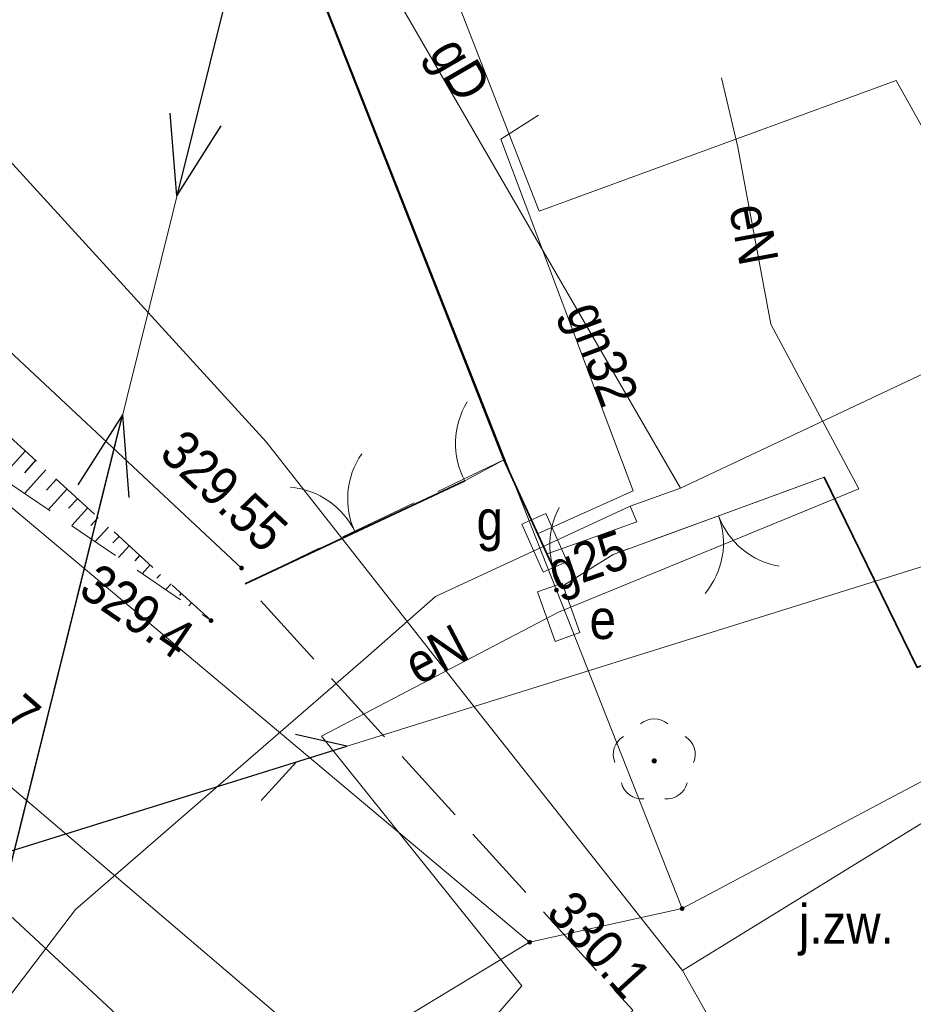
# Model space of a CAD drawing. Header units: metres. Extents: x 7423100 to 7431699, y 5527887 to 5533362.
# Tile 101 of 114: x 7428364 to 7428381, y 5529905 to 5529924. Entities that reach past the tile are written whole.
import ezdxf
from ezdxf.enums import TextEntityAlignment as Align

# ---------------------------------------------------------------- set-up
doc = ezdxf.new("R2010")
doc.units = ezdxf.units.M
doc.header["$MEASUREMENT"] = 0
for name, pattern in [('1.0_0.5', [1.5, 1, -0.5]), ('1.5_0.5', [2, 1.5, -0.5]), ('219-500', [0]), ('otob_500', [0]), ('otof_500', [0]), ('suep_nn_500', [0]), ('sutp_500', [0])]:
    doc.linetypes.add(name, pattern=pattern)
doc.layers.get('0').update_dxf_attribs({"color": 2, "linetype": 'CONTINUOUS', "lineweight": 5})
for name, color, linetype in [('000 Inne (niezydentyfikowane)', 7, 'CONTINUOUS'), ('203-punkt graniczny', 7, 'CONTINUOUS'), ('217-kontur klasyfikacyjny', 7, 'CONTINUOUS'), ('218-kontur użytku gruntowego', 7, 'CONTINUOUS'), ('219-działka ewidencyjna', 7, 'CONTINUOUS'), ('brama', 7, 'CONTINUOUS'), ('drzewo liściaste', 7, 'CONTINUOUS'), ('furtka', 7, 'CONTINUOUS'), ('jezdnia', 7, 'CONTINUOUS'), ('jezdnia-Atr17', 7, 'CONTINUOUS'), ('ogrodzenie trwałe', 7, 'CONTINUOUS'), ('pikieta naturalna', 7, 'CONTINUOUS'), ('pikieta naturalna-Atr2', 7, 'CONTINUOUS'), ('pikieta sztuczna', 7, 'CONTINUOUS'), ('pikieta sztuczna-Atr2', 7, 'CONTINUOUS'), ('przewód elektroenergetyczny niskiego napięcia', 7, 'CONTINUOUS'), ('przewód elektroenergetyczny podziemny', 7, 'CONTINUOUS'), ('przewód elektroenergetyczny podziemny-Atr1', 7, 'CONTINUOUS'), ('przewód elektroenergetyczny średniego napięcia', 7, 'CONTINUOUS'), ('przewód gazowy', 7, 'CONTINUOUS'), ('przewód gazowy-Atr1', 7, 'CONTINUOUS'), ('przewód telekomunikacyjny napowietrzny', 7, 'CONTINUOUS'), ('przewód wodociągowy', 7, 'CONTINUOUS'), ('skarpa nieumocniona', 7, 'CONTINUOUS'), ('szafa elektroenergetyczna lub kontener', 7, 'CONTINUOUS'), ('szafa elektroenergetyczna lub kontener-Atr17', 7, 'CONTINUOUS'), ('szafa gazowa lub kontener', 7, 'CONTINUOUS'), ('szafa gazowa lub kontener-Atr17', 7, 'CONTINUOUS')]:
    doc.layers.add(name, color=color, linetype=linetype)
doc.styles.get("Standard").update_dxf_attribs({"font": 'Working1250.shx', "width": 0.75})
doc.linetypes.add('902-500', pattern='A,3.75,0,[1,ksztalty.shx,S=0.5,R=0,X=0,Y=0],3.75', length=7.5)

# ---------------------------------------------------------------- blocks, each defined once
blk = doc.blocks.new('203')
at = {"linetype": 'Continuous', "lineweight": 0}
h = blk.add_hatch(color=0, dxfattribs=at)
edge = h.paths.add_edge_path()
edge.add_arc((0, 0), 0.045, 0, 360)
blk = doc.blocks.new('SUTP')
at = {"color": 0, "linetype": 'Continuous'}
for p, q in [((0, 0), (0.866, 0.5)), ((9.232, 0), (8.366, 0.5)), ((0, 0), (9.232, 0)), ((1.866, -0.5), (1, 0)), ((7.366, -0.5), (8.232, 0))]:
    blk.add_line(p, q, dxfattribs=at)
blk = doc.blocks.new('OP021')
at = {"linetype": 'Continuous', "lineweight": 13}
h = blk.add_hatch(color=0, dxfattribs=at)
edge = h.paths.add_edge_path()
edge.add_arc((0, 0), 0.05, 0, 360)
at = {"color": 0, "linetype": 'Continuous', "lineweight": 13}
for centre, start, end in [((0, 0.4), 49.272, 130.728), ((-0.38, 0.124), 121.308, 202.548), ((0.38, 0.124), 337.452, 58.692), ((-0.235, -0.324), 193.221, 274.871), ((0.235, -0.324), 265.129, 346.779)]:
    blk.add_arc(centre, 0.4, start, end, dxfattribs=at)
blk = doc.blocks.new('PW01')
at = {"linetype": 'Continuous', "lineweight": 13}
h = blk.add_hatch(color=0, dxfattribs=at)
edge = h.paths.add_edge_path()
edge.add_arc((0, 0), 0.045, 0, 360)
blk = doc.blocks.new('US18')
at = {"color": 0, "linetype": 'Continuous', "lineweight": 13}
for p, q in [((-0.5, -0.25), (-0.5, 0.25)), ((-0.5, 0.25), (0.5, 0.25)), ((0.5, -0.25), (0.5, 0.25)), ((-0.5, -0.25), (0.5, -0.25))]:
    blk.add_line(p, q, dxfattribs=at)
blk = doc.blocks.new('OK04')
at = {"color": 0, "linetype": 'Continuous', "lineweight": 0}
blk.add_arc((1.5, 0.001), 1.5, 120, 180, dxfattribs=at)
blk = doc.blocks.new('OK02')
at = {"color": 0, "linetype": 'Continuous', "lineweight": 0}
for centre, start, end in [((-1.5, 0), 0, 60), ((1.5, 0), 120, 180)]:
    blk.add_arc(centre, 1.5, start, end, dxfattribs=at)
blk = doc.blocks.new('US20')
at = {"color": 0, "linetype": 'Continuous', "lineweight": 13}
for p, q in [((-0.5, -0.25), (-0.5, 0.25)), ((-0.5, 0.25), (0.5, 0.25)), ((0.5, -0.25), (0.5, 0.25)), ((-0.5, -0.25), (0.5, -0.25))]:
    blk.add_line(p, q, dxfattribs=at)
blk = doc.blocks.new('SUEP1')
at = {"color": 0, "linetype": 'Continuous'}
for p, q in [((5, 0), (3.5, 0.5)), ((15, 0), (13.5, 0.5)), ((0, 0), (5, 0)), ((5, 0), (3.5, -0.5)), ((5, 0), (15, 0)), ((15, 0), (13.5, -0.5))]:
    blk.add_line(p, q, dxfattribs=at)
blk = doc.blocks.new('SUEP2')
at = {"color": 0, "linetype": 'Continuous'}
for p, q in [((5.027, 0), (3.527, 0.5)), ((6.027, 0), (4.527, 0.5)), ((17.027, 0), (15.527, 0.5)), ((18.027, 0), (16.527, 0.5)), ((0, 0), (6.027, 0)), ((5.027, 0), (3.527, -0.5)), ((6.027, 0), (4.527, -0.5)), ((6.027, 0), (18.027, 0)), ((17.027, 0), (15.527, -0.5)), ((18.027, 0), (16.527, -0.5))]:
    blk.add_line(p, q, dxfattribs=at)

msp = doc.modelspace()

# ---------------------------------------------------------------- linework, layer by layer
at = {"layer": '000 Inne (niezydentyfikowane)', "color": 7, "linetype": 'Continuous', "lineweight": 25, "flags": 128}
for points in [[(7428363.66, 5529915.47), (7428363.2, 5529914.96)], [(7428363.85, 5529915.29), (7428363.64, 5529915.05)], [(7428364.05, 5529915.11), (7428363.64, 5529914.66)], [(7428364.25, 5529914.93), (7428364.06, 5529914.72)], [(7428364.45, 5529914.75), (7428364.09, 5529914.35)], [(7428364.65, 5529914.56), (7428364.48, 5529914.38)], [(7428364.84, 5529914.38), (7428364.54, 5529914.05)], [(7428365.04, 5529914.2), (7428364.9, 5529914.05)], [(7428365.24, 5529914.02), (7428364.98, 5529913.74)], [(7428365.44, 5529913.84), (7428365.32, 5529913.72)], [(7428365.63, 5529913.66), (7428365.43, 5529913.44)], [(7428365.83, 5529913.48), (7428365.74, 5529913.38)], [(7428366.03, 5529913.3), (7428365.88, 5529913.13)], [(7428366.23, 5529913.12), (7428366.16, 5529913.05)], [(7428366.43, 5529912.94), (7428366.33, 5529912.83)], [(7428366.62, 5529912.76), (7428366.59, 5529912.72)], [(7428366.82, 5529912.58), (7428366.77, 5529912.52)]]:
    msp.add_lwpolyline(points, dxfattribs=at)
at = {"layer": '217-kontur klasyfikacyjny', "color": 92, "linetype": 'Continuous', "lineweight": 18, "flags": 128}
for points in [[(7428373.76, 5529912.82), (7428363.77, 5529938.16)], [(7428369.5, 5529903.85), (7428338.29, 5529930.5)], [(7428347.51, 5529927.73), (7428373.25, 5529906.12)], [(7428376.15, 5529906.76), (7428373.76, 5529912.82)], [(7428373.25, 5529906.12), (7428376.15, 5529906.76)]]:
    msp.add_lwpolyline(points, dxfattribs=at)
at = {"layer": '218-kontur użytku gruntowego', "color": 3, "linetype": 'Continuous', "lineweight": 18, "flags": 128}
for points in [[(7428373.76, 5529912.82), (7428363.77, 5529938.16)], [(7428363.77, 5529938.16), (7428373.76, 5529912.82)], [(7428338.29, 5529930.5), (7428369.5, 5529903.85)], [(7428369.5, 5529903.85), (7428338.29, 5529930.5)], [(7428373.25, 5529906.12), (7428347.51, 5529927.73)], [(7428347.51, 5529927.73), (7428373.25, 5529906.12)], [(7428376.15, 5529906.76), (7428391.78, 5529915.06)], [(7428391.78, 5529915.06), (7428376.15, 5529906.76)], [(7428376.15, 5529906.76), (7428373.76, 5529912.82)], [(7428373.76, 5529912.82), (7428376.15, 5529906.76)], [(7428373.25, 5529906.12), (7428376.15, 5529906.76)], [(7428376.15, 5529906.76), (7428373.25, 5529906.12)], [(7428369.5, 5529903.85), (7428373.25, 5529906.12)], [(7428373.25, 5529906.12), (7428369.5, 5529903.85)]]:
    msp.add_lwpolyline(points, dxfattribs=at)
at = {"layer": '219-działka ewidencyjna', "color": 7, "linetype": '219-500', "lineweight": 18, "flags": 128}
for points in [[(7428363.77, 5529938.16), (7428373.76, 5529912.82)], [(7428369.5, 5529903.85), (7428338.29, 5529930.5)], [(7428373.25, 5529906.12), (7428347.51, 5529927.73)], [(7428376.15, 5529906.76), (7428391.78, 5529915.06)], [(7428376.15, 5529906.76), (7428373.76, 5529912.82)], [(7428373.25, 5529906.12), (7428376.15, 5529906.76)], [(7428369.5, 5529903.85), (7428373.25, 5529906.12)]]:
    msp.add_lwpolyline(points, dxfattribs=at)
at = {"layer": 'brama', "color": 7, "linetype": 'otob_500', "lineweight": 18, "flags": 128}
for points in [[(7428367.84, 5529912.94), (7428372.02, 5529914.9)], [(7428378.85, 5529914.97), (7428374.84, 5529913.5)]]:
    msp.add_lwpolyline(points, dxfattribs=at)
at = {"layer": 'furtka', "color": 7, "linetype": 'otof_500', "lineweight": 18, "flags": 128}
for points in [[(7428372.02, 5529914.9), (7428372.76, 5529915.3)], [(7428373.86, 5529912.89), (7428374.84, 5529913.5)]]:
    msp.add_lwpolyline(points, dxfattribs=at)
at = {"layer": 'jezdnia', "color": 7, "linetype": '1.5_0.5', "lineweight": 18, "flags": 128}
msp.add_lwpolyline([(7428387.23, 5529910.45), (7428392.65, 5529912.91), (7428391.61, 5529915.23), (7428381.34, 5529909.67), (7428380.62, 5529911.35), (7428378.85, 5529914.97), (7428374.84, 5529913.5), (7428373.86, 5529912.89), (7428372.76, 5529915.3), (7428367.84, 5529912.94), (7428375.21, 5529904.83), (7428372.62, 5529901.33), (7428374.97, 5529901.48), (7428379.16, 5529901.53), (7428382.32, 5529901.02), (7428382.75, 5529905.87), (7428384.54, 5529908.85)], close=True, dxfattribs=at)
at = {"layer": 'ogrodzenie trwałe', "color": 7, "linetype": '902-500', "lineweight": 35, "flags": 128}
for points in [[(7428373.86, 5529912.89), (7428372.76, 5529915.3), (7428363.68, 5529938.37), (7428362.52, 5529952.17), (7428365.51, 5529953.44)], [(7428378.85, 5529914.97), (7428380.62, 5529911.35), (7428391.23, 5529915.96), (7428387.4, 5529926.82), (7428384.34, 5529935.13), (7428381.63, 5529942.14)], [(7428341.83, 5529940.55), (7428345.97, 5529934.44), (7428350.37, 5529929.77), (7428361.96, 5529918.67), (7428367.77, 5529913.24)], [(7428353.68, 5529898.77), (7428356.09, 5529897.89), (7428367.88, 5529902.42), (7428360.78, 5529909.03), (7428357, 5529912.58), (7428349.97, 5529919.13)], [(7428372.02, 5529914.9), (7428367.84, 5529912.94)]]:
    msp.add_lwpolyline(points, dxfattribs=at)
at = {"layer": 'przewód elektroenergetyczny niskiego napięcia', "color": 1, "linetype": 'suep_nn_500', "lineweight": 18, "flags": 128}
msp.add_lwpolyline([(7428361.89, 5529901.6), (7428370.15, 5529934.88)], dxfattribs=at)
at = {"layer": 'przewód elektroenergetyczny podziemny', "color": 1, "linetype": 'Continuous', "lineweight": 18, "flags": 128}
for points in [[(7428373.8, 5529912.4), (7428379.51, 5529914.75), (7428377.84, 5529917.88), (7428377.21, 5529921.25), (7428376.9, 5529922.57)], [(7428362.96, 5529901.92), (7428364.08, 5529900.54), (7428366.33, 5529901.12), (7428369.09, 5529901.49), (7428370.69, 5529902.51), (7428373.1, 5529905.29), (7428369.29, 5529910.04), (7428373.8, 5529912.4)]]:
    msp.add_lwpolyline(points, dxfattribs=at)
at = {"layer": 'przewód gazowy', "color": 52, "linetype": 'Continuous', "lineweight": 18, "flags": 128}
for points in [[(7428367.37, 5529929.88), (7428376.12, 5529914.76)], [(7428373.4, 5529913.89), (7428375.22, 5529914.71), (7428372.7, 5529921.4), (7428373.42, 5529921.86)], [(7428299.15, 5529866.25), (7428298.15, 5529871.35), (7428295.66, 5529879.39), (7428317.19, 5529887.49), (7428363.17, 5529904.86), (7428364.61, 5529906.74), (7428370.18, 5529911.57), (7428371.46, 5529912.7), (7428375.16, 5529914.42), (7428376.12, 5529914.76), (7428387.46, 5529920.11), (7428389.45, 5529921.05)], [(7428375.16, 5529914.42), (7428375.29, 5529914.12), (7428374.21, 5529913.73)], [(7428373.58, 5529913.51), (7428374.21, 5529913.73)]]:
    msp.add_lwpolyline(points, dxfattribs=at)
at = {"layer": 'przewód telekomunikacyjny napowietrzny', "color": 30, "linetype": 'sutp_500', "lineweight": 18, "flags": 128}
msp.add_lwpolyline([(7428360.96, 5529907.1), (7428390.67, 5529916.38)], dxfattribs=at)
at = {"layer": 'przewód wodociągowy', "color": 5, "linetype": 'Continuous', "lineweight": 18, "flags": 128}
for points in [[(7428376.16, 5529905.58), (7428372.29, 5529910.48), (7428368.24, 5529915.64), (7428358.92, 5529925.86), (7428351.03, 5529933.89), (7428347.83, 5529941.87)], [(7428401.65, 5529890.08), (7428397.3, 5529894.96), (7428390.22, 5529904.94), (7428384.73, 5529913.77), (7428383.24, 5529917.12), (7428380.22, 5529922.52), (7428373.43, 5529920.03), (7428369.47, 5529930.2), (7428373.62, 5529932.06), (7428373.93, 5529931.37)], [(7428388.45, 5529888.97), (7428381.24, 5529896.54), (7428376.16, 5529905.58), (7428392.17, 5529915.44)]]:
    msp.add_lwpolyline(points, dxfattribs=at)
at = {"layer": 'skarpa nieumocniona', "color": 7, "linetype": '1.0_0.5', "lineweight": 18, "flags": 128}
msp.add_lwpolyline([(7428367.19, 5529912.24), (7428361.06, 5529917.84), (7428349.75, 5529929.18), (7428345.97, 5529934.44), (7428341.83, 5529940.55), (7428338.16, 5529946.02), (7428337.19, 5529947.46), (7428330.89, 5529958.36), (7428330.81, 5529966.29), (7428327.18, 5529961.96), (7428332.74, 5529945.74), (7428339.52, 5529936.54), (7428348.06, 5529927.32), (7428360.18, 5529917.02)], close=True, dxfattribs=at)
msp.add_lwpolyline([(7428367.19, 5529912.24), (7428361.06, 5529917.84), (7428349.75, 5529929.18), (7428345.97, 5529934.44), (7428341.83, 5529940.55), (7428338.16, 5529946.02), (7428337.19, 5529947.46), (7428330.89, 5529958.36), (7428330.81, 5529966.29), (7428327.18, 5529961.96), (7428332.74, 5529945.74), (7428339.52, 5529936.54), (7428348.06, 5529927.32), (7428360.18, 5529917.02)], close=True, dxfattribs=at)

# ---------------------------------------------------------------- block references
at = {"layer": '203-punkt graniczny', "color": 7, "linetype": 'Continuous', "lineweight": 18}
for p in [(7428373.76, 5529912.82), (7428376.15, 5529906.76), (7428373.25, 5529906.12)]:
    msp.add_blockref('203', p, dxfattribs=at)
at = {"layer": 'brama', "color": 7, "linetype": 'Continuous', "lineweight": 18}
for p, rotation in [((7428369.93, 5529913.92), 25.122), ((7428376.845, 5529914.235), 200.1320000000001)]:
    msp.add_blockref('OK02', p, dxfattribs=dict(at, rotation=rotation))
at = {"layer": 'drzewo liściaste', "color": 94, "linetype": 'Continuous', "lineweight": 18}
msp.add_blockref('OP021', (7428375.62, 5529909.57), dxfattribs=at)
at = {"layer": 'furtka', "color": 7, "linetype": 'Continuous', "lineweight": 18}
for p, rotation in [((7428372.02, 5529914.9), 28.393), ((7428373.86, 5529912.89), 31.9)]:
    msp.add_blockref('OK04', p, dxfattribs=dict(at, rotation=rotation))
at = {"layer": 'pikieta naturalna', "color": 7, "linetype": 'Continuous', "lineweight": 13}
msp.add_blockref('PW01', (7428367.19, 5529912.24), dxfattribs=at)
at = {"layer": 'pikieta sztuczna', "color": 7, "linetype": 'Continuous', "lineweight": 13}
msp.add_blockref('PW01', (7428367.77, 5529913.24), dxfattribs=at)
at = {"layer": 'przewód elektroenergetyczny niskiego napięcia', "color": 1, "linetype": 'Continuous', "lineweight": 18}
for p, rotation in [((7428370.15, 5529934.88), 256.061), ((7428361.89, 5529901.6), 76.061)]:
    msp.add_blockref('SUEP1', p, dxfattribs=dict(at, rotation=rotation))
at = {"layer": 'przewód elektroenergetyczny średniego napięcia', "color": 1, "linetype": 'Continuous', "lineweight": 18, "rotation": 49.272}
msp.add_blockref('SUEP2', (7428379.56, 5529892.95), dxfattribs=at)
at = {"layer": 'przewód telekomunikacyjny napowietrzny', "color": 30, "linetype": 'Continuous', "lineweight": 18}
for rotation in [17.346, 309.351]:
    msp.add_blockref('SUTP', (7428360.96, 5529907.1), dxfattribs=dict(at, rotation=rotation))
at = {"layer": 'szafa elektroenergetyczna lub kontener', "color": 1, "linetype": 'Continuous', "lineweight": 18, "rotation": 289.618}
msp.add_blockref('US18', (7428373.8, 5529912.4), dxfattribs=at)
at = {"layer": 'szafa gazowa lub kontener', "color": 52, "linetype": 'Continuous', "lineweight": 18, "rotation": 294.02}
msp.add_blockref('US20', (7428373.53, 5529913.72), dxfattribs=at)

# ---------------------------------------------------------------- texts
at = {"layer": 'jezdnia-Atr17', "color": 7, "width": 0.9}
msp.add_text('j.zw.', height=0.75, dxfattribs=at).set_placement((7428378.37, 5529906.09))
at = {"layer": 'pikieta naturalna-Atr2', "color": 7, "width": 0.9}
for s, rotation, p in [('329.4', 325.71, (7428364.64, 5529912.75)), ('328.7', 318.794, (7428361.81, 5529911.49)), ('330.1', 312.263, (7428373.54, 5529906.66))]:
    msp.add_text(s, height=0.75, rotation=rotation, dxfattribs=at).set_placement(p)
at = {"layer": 'pikieta sztuczna-Atr2', "color": 7, "width": 0.9}
msp.add_text('329.55', height=0.75, rotation=316.936, dxfattribs=at).set_placement((7428366.18, 5529915.38))
at = {"layer": 'przewód elektroenergetyczny podziemny-Atr1', "color": 1, "width": 0.9}
msp.add_text('eN', height=0.75, rotation=-79.411, dxfattribs=at).set_placement((7428377.41, 5529920.16), align=Align.MIDDLE_LEFT)
msp.add_text('eN', height=0.75, rotation=27.622, dxfattribs=at).set_placement((7428371.13, 5529911))
at = {"layer": 'przewód gazowy-Atr1', "color": 40, "width": 0.9}
for s, rotation, p in [('gD', -59.942, (7428371.32, 5529923.05)), ('gn32', 290.64, (7428373.93, 5529918.13))]:
    msp.add_text(s, height=0.75, rotation=rotation, dxfattribs=at).set_placement(p)
msp.add_text('g25', height=0.75, rotation=19.179, dxfattribs=at).set_placement((7428373.52, 5529913.49), align=Align.TOP_LEFT)
at = {"layer": 'szafa elektroenergetyczna lub kontener-Atr17', "color": 1, "width": 0.9}
msp.add_text('e', height=0.75, dxfattribs=at).set_placement((7428374.39, 5529911.89))
at = {"layer": 'szafa gazowa lub kontener-Atr17', "color": 40, "width": 0.9}
msp.add_text('g', height=0.75, dxfattribs=at).set_placement((7428372.24, 5529913.78))

doc.saveas('drawing.dxf')
